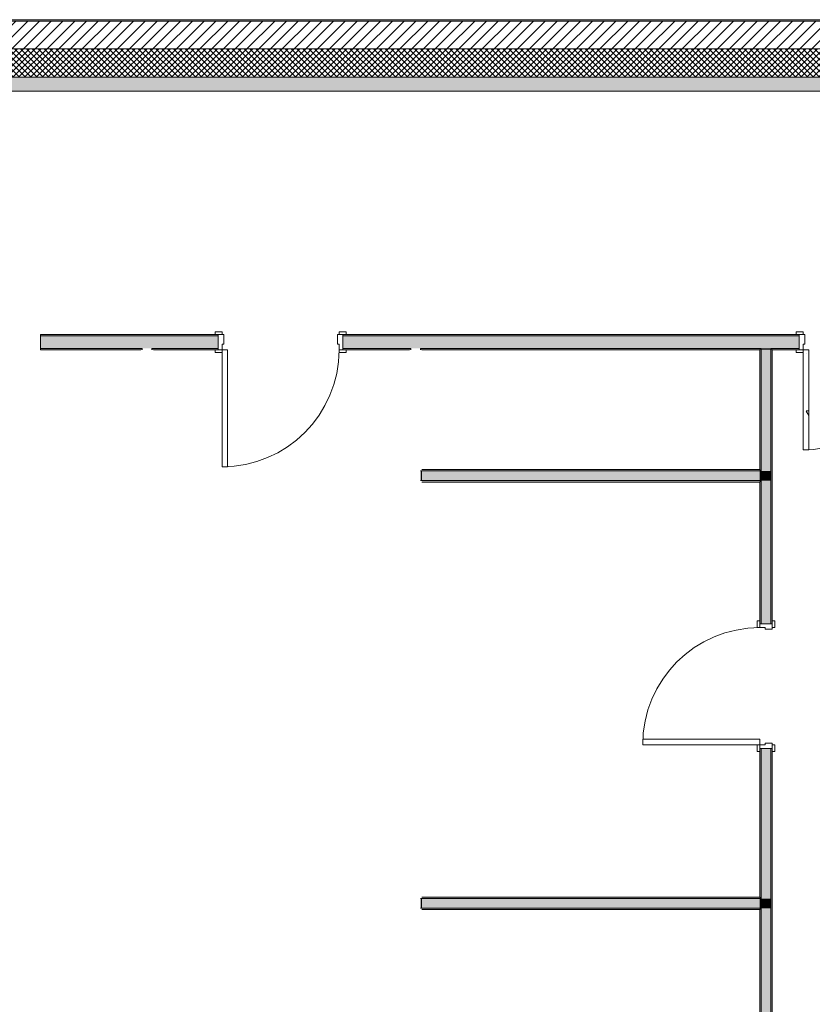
# Model space of a CAD drawing. Header units: millimetres. Extents: x -28277 to 305935, y -19284 to 4746.
# Tile 150 of 256: x 149031 to 154748, y -2719 to 4378. Entities that reach past the tile are written whole.
import ezdxf

# ---------------------------------------------------------------- set-up
doc = ezdxf.new("R2010")
doc.units = ezdxf.units.MM
doc.header["$MEASUREMENT"] = 0
doc.layers.add('12_FAÇ_Façana', color=7, linetype='Continuous')
doc.layers.add('Puertas Archicad', color=7, linetype='Continuous')
for name, color, linetype, lineweight, true_color in [('12_FAÇ_Façana_Pluma_Nº__102', 7, 'Continuous', 5, 0xcccccc), ('12_FAÇ_Façana_Pluma_Nº__174', 7, 'Continuous', 13, 0xe4ad2c), ('12_FAÇ_Façana_Pluma_Nº__176', 7, 'Continuous', 15, 0x93a0c6), ('Puertas Archicad_Pluma_Nº__3', 7, 'Continuous', 5, 0xa4a4a4)]:
    doc.layers.add(name, color=color, linetype=linetype, lineweight=lineweight, true_color=true_color)
for name, color, linetype, lineweight in [('12_FAÇ_Façana_Pluma_Nº__2', 8, 'Continuous', 5), ('12_FAÇ_Façana_Pluma_Nº__7', 7, 'Continuous', 5), ('Puertas Archicad_Pluma_Nº__1', 7, 'Continuous', 5), ('Puertas Archicad_Pluma_Nº__7', 7, 'Continuous', 5)]:
    doc.layers.add(name, color=color, linetype=linetype, lineweight=lineweight)
pattern_1 = [(0, (0, 0), (0, 1558.8), [97.5, -802.5]), (0, (450, 779.4), (0, 1558.8), [97.5, -802.5]), (60, (0, 0), (-1350, 779.4), [97.5, -802.5]), (60, (900, 0), (-1350, 779.4), [97.5, -802.5]), (120, (97.5, 0), (1350, 779.4), [97.5, -802.5]), (120, (997.5, 0), (1350, 779.4), [97.5, -802.5]), (0, (0, 150), (0, 300), [0, -300, 0, -450]), (45, (150, 150), (-212.13, 212.13), [0, -225, 0, -375])]

# ---------------------------------------------------------------- blocks, each defined once
blk = doc.blocks.new('Muro_37_7', base_point=(196314.3, 4378.5))
at = {"layer": '12_FAÇ_Façana_Pluma_Nº__102', "linetype": 'Continuous', "lineweight": 0, "true_color": 0xe5e5e5}
blk.add_hatch(color=254, dxfattribs=at).paths.add_polyline_path([(156221.9, 3963.5), (143464, 3963.5), (143464, 3863.5), (156221.9, 3863.5)])
at = {"layer": '12_FAÇ_Façana_Pluma_Nº__174', "linetype": 'Continuous', "lineweight": 13, "true_color": 0xe4ad2c}
h = blk.add_hatch(dxfattribs=at)
h.set_pattern_fill('SATE_Aislamiento_0007', color=42, style=0, pattern_type=2)
h.set_pattern_definition([(45, (184431.643, 0), (-21.213203, 21.213203), []), (135, (184431.643, 0), (21.213203, 21.213203), [])])
h.paths.add_polyline_path([(143464, 3963.5), (156221.9, 3963.5), (156221.9, 4168.5), (143464, 4168.5)])
at = {"layer": '12_FAÇ_Façana_Pluma_Nº__176', "linetype": 'Continuous', "lineweight": 0, "true_color": 0x495063}
blk.add_hatch(color=251, dxfattribs=at).paths.add_polyline_path([(143464, 4378.5), (143464, 4368.5), (157236.2, 4368.5), (157236.2, 4378.5)])
at = {"layer": '12_FAÇ_Façana_Pluma_Nº__2', "linetype": 'Continuous', "lineweight": 5}
h = blk.add_hatch(dxfattribs=at)
h.set_pattern_fill('Ceramic_0007', color=8, style=0, pattern_type=2)
h.set_pattern_definition([(45, (184431.643, 0), (-42.42641, 42.42641), [])])
h.paths.add_polyline_path([(143464, 4168.5), (156221.9, 4168.5), (156221.9, 4268), (156621.9, 4268), (156621.9, 4168.5), (157236.2, 4168.5), (157236.2, 4368.5), (143464, 4368.5)])
at = {"layer": '12_FAÇ_Façana_Pluma_Nº__7', "color": 7, "linetype": 'Continuous', "lineweight": 5}
for p, q in [((157236.2, 4368.5), (143464, 4368.5)), ((156221.9, 4168.5), (143464, 4168.5)), ((143464, 3963.5), (156221.9, 3963.5))]:
    blk.add_line(p, q, dxfattribs=at)
at = {"layer": '12_FAÇ_Façana_Pluma_Nº__7', "color": 7, "linetype": 'Continuous', "lineweight": 5, "flags": 128}
for points in [[(157236.2, 4378.5), (143464, 4378.5)], [(143464, 3863.5), (156221.9, 3863.5)]]:
    blk.add_lwpolyline(points, dxfattribs=at)
blk = doc.blocks.new('Puerta 27_7')
at = {"layer": 'Puertas Archicad_Pluma_Nº__1', "color": 7, "linetype": 'Continuous', "lineweight": 5}
for p, q in [((382, 0), (382, 844)), ((382, 844), (422, 844)), ((422, 844), (422, 0)), ((-422, 19), (-472, 19)), ((-472, 19), (-472, 0)), ((-472, 0), (-422, 0)), ((-422, 0), (-450, 0)), ((-450, 0), (-450, -90)), ((-422, 0), (-422, 19)), ((-422, -40), (-422, 0)), ((422, 0), (382, 0)), ((472, 19), (422, 19)), ((422, 19), (422, 0)), ((422, 0), (472, 0)), ((450, 0), (422, 0)), ((422, 0), (422, -40)), ((450, -90), (450, 0)), ((472, 0), (472, 19)), ((-410, -40), (-422, -40)), ((-410, -90), (-410, -40)), ((422, -40), (410, -40)), ((410, -40), (410, -90)), ((-422, -90), (-472, -90)), ((-472, -90), (-472, -109)), ((-472, -109), (-422, -109)), ((-450, -90), (-410, -90)), ((-422, -109), (-422, -90)), ((410, -90), (450, -90)), ((472, -90), (422, -90)), ((422, -90), (422, -109)), ((422, -109), (472, -109)), ((472, -109), (472, -90))]:
    blk.add_line(p, q, dxfattribs=at)
at = {"layer": 'Puertas Archicad_Pluma_Nº__3', "color": 253, "linetype": 'Continuous', "lineweight": 5, "true_color": 0xa4a4a4}
blk.add_arc((422, 0), 844, 90, 180, dxfattribs=at)
at = {"layer": 'Puertas Archicad_Pluma_Nº__7', "color": 7, "linetype": 'Continuous', "lineweight": 5}
for p, q in [((-450, 0), (-472, 0)), ((-450, 0), (-472, 0)), ((-450, -10), (-450, 0)), ((-450, -10), (-450, 0)), ((450, -10), (450, 0)), ((450, -10), (450, 0)), ((450, 0), (472, 0)), ((450, 0), (472, 0)), ((-450, -80), (-450, -10)), ((-450, -80), (-450, -10)), ((450, -80), (450, -10)), ((450, -80), (450, -10)), ((-450, -90), (-472, -90)), ((-450, -90), (-472, -90)), ((-450, -90), (-450, -80)), ((-450, -90), (-450, -80)), ((450, -90), (450, -80)), ((450, -90), (450, -80)), ((450, -90), (472, -90)), ((450, -90), (472, -90))]:
    blk.add_line(p, q, dxfattribs=at)
blk = doc.blocks.new('Muro_96_7', base_point=(154459, -10020.4))
at = {"layer": '12_FAÇ_Façana_Pluma_Nº__102', "linetype": 'Continuous', "lineweight": 0, "true_color": 0xe5e5e5}
for points in [[(154379, 1999.6), (154449, 1999.6), (154449, 2009.6), (154379, 2009.6)], [(154449, 1126), (154449, 1999.6), (154379, 1999.6), (154379, 1126)], [(154379, 1126), (154379, 1056), (154449, 1056), (154449, 1126)], [(154449, 1056), (154379, 1056), (154379, 24.6), (154449, 24.6)], [(154379, -875.4), (154379, -1956.2), (154449, -1956.2), (154449, -875.4)], [(154379, -1956.2), (154379, -2026.2), (154449, -2026.2), (154449, -1956.2)], [(154379, -2026.2), (154379, -2879.7), (154449, -2879.7), (154449, -2026.2)]]:
    blk.add_hatch(color=254, dxfattribs=at).paths.add_polyline_path(points)
at = {"layer": '12_FAÇ_Façana_Pluma_Nº__176', "linetype": 'Continuous', "lineweight": 0, "true_color": 0x495063}
for points in [[(154379, 1136), (154379, 1999.6), (154369, 1999.6), (154369, 1136)], [(154449, 1999.6), (154449, 24.6), (154459, 24.6), (154459, 1999.6)], [(154369, 1136), (154369, 1126), (154379, 1126), (154379, 1136)], [(154369, 1056), (154369, 1046), (154379, 1046), (154379, 1056)], [(154369, 1046), (154369, 24.6), (154379, 24.6), (154379, 1046)], [(154369, -1946.2), (154379, -1946.2), (154379, -875.4), (154369, -875.4)], [(154459, -875.4), (154449, -875.4), (154449, -4931.2), (154459, -4931.2)], [(154369, -1946.2), (154369, -1956.2), (154379, -1956.2), (154379, -1946.2)], [(154369, -2026.2), (154369, -2036.2), (154379, -2036.2), (154379, -2026.2)], [(154369, -2036.2), (154369, -2869.7), (154379, -2869.7), (154379, -2036.2)]]:
    blk.add_hatch(color=251, dxfattribs=at).paths.add_polyline_path(points)
at = {"layer": '12_FAÇ_Façana_Pluma_Nº__7', "color": 7, "linetype": 'Continuous', "lineweight": 5}
for p, q in [((154379, 2009.6), (154379, 1999.6)), ((154379, 1999.6), (154379, 1126)), ((154449, 1999.6), (154449, 2009.6)), ((154449, 1126), (154449, 1999.6)), ((154379, 1126), (154369, 1126)), ((154449, 1056), (154449, 1126)), ((154369, 1056), (154379, 1056)), ((154379, 1056), (154379, 24.6)), ((154449, 24.6), (154449, 1056)), ((154369, 24.6), (154369, 46.6)), ((154379, 24.6), (154369, 24.6)), ((154449, 24.6), (154379, 24.6)), ((154459, 24.6), (154449, 24.6)), ((154459, 24.6), (154459, 46.6)), ((154369, -875.4), (154369, -897.4)), ((154379, -875.4), (154369, -875.4)), ((154379, -875.4), (154379, -1956.2)), ((154449, -875.4), (154379, -875.4)), ((154449, -1956.2), (154449, -875.4)), ((154459, -875.4), (154449, -875.4)), ((154459, -875.4), (154459, -897.4)), ((154379, -1956.2), (154369, -1956.2)), ((154449, -2026.2), (154449, -1956.2)), ((154369, -2026.2), (154379, -2026.2)), ((154379, -2026.2), (154379, -2879.7)), ((154449, -2879.7), (154449, -2026.2))]:
    blk.add_line(p, q, dxfattribs=at)
at = {"layer": '12_FAÇ_Façana_Pluma_Nº__7', "color": 7, "linetype": 'Continuous', "lineweight": 5, "flags": 128}
for points in [[(154369, 1999.6), (154369, 1136)], [(154459, 24.6), (154459, 1999.6)], [(154369, 1046), (154369, 24.6)], [(154369, -875.4), (154369, -1946.2)], [(154459, -4931.2), (154459, -875.4)], [(154369, -2036.2), (154369, -2869.7)]]:
    blk.add_lwpolyline(points, dxfattribs=at)
at = {"layer": 'Puertas Archicad', "color": 253, "linetype": 'Continuous', "lineweight": 5, "true_color": 0xa4a4a6, "xscale": -1, "zscale": 1000, "rotation": 89.99999999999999}
blk.add_blockref('Puerta 27_7', (154369, -425.4), dxfattribs=at)
blk = doc.blocks.new('Muro_105_7', base_point=(154459, -1946.2))
at = {"layer": '12_FAÇ_Façana_Pluma_Nº__102', "linetype": 'Continuous', "lineweight": 0, "true_color": 0xe5e5e5}
for points in [[(151923, -1956.2), (151923, -2026.2), (151933, -2026.2), (151933, -1956.2)], [(154369, -1956.2), (151933, -1956.2), (151933, -2026.2), (154369, -2026.2)], [(154369, -1956.2), (154369, -2026.2), (154379, -2026.2), (154379, -1956.2)]]:
    blk.add_hatch(color=254, dxfattribs=at).paths.add_polyline_path(points)
at = {"layer": '12_FAÇ_Façana_Pluma_Nº__176', "linetype": 'Continuous', "lineweight": 0, "true_color": 0x495063}
for points in [[(154369, -1946.2), (151933, -1946.2), (151933, -1956.2), (154369, -1956.2)], [(151933, -2036.2), (154369, -2036.2), (154369, -2026.2), (151933, -2026.2)]]:
    blk.add_hatch(color=251, dxfattribs=at).paths.add_polyline_path(points)
at = {"layer": '12_FAÇ_Façana_Pluma_Nº__7', "color": 7, "linetype": 'Continuous', "lineweight": 5}
for p, q in [((151933, -1956.2), (151923, -1956.2)), ((154369, -1956.2), (151933, -1956.2)), ((154379, -1956.2), (154369, -1956.2)), ((151923, -2026.2), (151933, -2026.2)), ((151933, -2026.2), (154369, -2026.2)), ((154369, -2026.2), (154379, -2026.2))]:
    blk.add_line(p, q, dxfattribs=at)
at = {"layer": '12_FAÇ_Façana_Pluma_Nº__7', "color": 7, "linetype": 'Continuous', "lineweight": 5, "flags": 128}
for points in [[(154369, -1946.2), (151933, -1946.2)], [(151933, -2036.2), (154369, -2036.2)]]:
    blk.add_lwpolyline(points, dxfattribs=at)
blk = doc.blocks.new('Muro_106_7', base_point=(154459, 1136))
at = {"layer": '12_FAÇ_Façana_Pluma_Nº__102', "linetype": 'Continuous', "lineweight": 0, "true_color": 0xe5e5e5}
for points in [[(151923, 1126), (151923, 1056), (151933, 1056), (151933, 1126)], [(154369, 1126), (151933, 1126), (151933, 1056), (154369, 1056)], [(154369, 1126), (154369, 1056), (154379, 1056), (154379, 1126)]]:
    blk.add_hatch(color=254, dxfattribs=at).paths.add_polyline_path(points)
at = {"layer": '12_FAÇ_Façana_Pluma_Nº__176', "linetype": 'Continuous', "lineweight": 0, "true_color": 0x495063}
for points in [[(154369, 1136), (151933, 1136), (151933, 1126), (154369, 1126)], [(151933, 1046), (154369, 1046), (154369, 1056), (151933, 1056)]]:
    blk.add_hatch(color=251, dxfattribs=at).paths.add_polyline_path(points)
at = {"layer": '12_FAÇ_Façana_Pluma_Nº__7', "color": 7, "linetype": 'Continuous', "lineweight": 5}
for p, q in [((151933, 1126), (151923, 1126)), ((154369, 1126), (151933, 1126)), ((154379, 1126), (154369, 1126)), ((151923, 1056), (151933, 1056)), ((151933, 1056), (154369, 1056)), ((154369, 1056), (154379, 1056))]:
    blk.add_line(p, q, dxfattribs=at)
at = {"layer": '12_FAÇ_Façana_Pluma_Nº__7', "color": 7, "linetype": 'Continuous', "lineweight": 5, "flags": 128}
for points in [[(154369, 1136), (151933, 1136)], [(151933, 1046), (154369, 1046)]]:
    blk.add_lwpolyline(points, dxfattribs=at)
blk = doc.blocks.new('Puerta 27_12')
at = {"layer": 'Puertas Archicad_Pluma_Nº__1', "color": 7, "linetype": 'Continuous', "lineweight": 5}
for p, q in [((382, 0), (382, 844)), ((382, 844), (422, 844)), ((422, 844), (422, 0)), ((-472, 0), (-472, 19)), ((-472, 19), (-422, 19)), ((-422, 0), (-472, 0)), ((-422, 0), (-450, 0)), ((-450, 0), (-450, -110)), ((-422, 19), (-422, 0)), ((-422, -40), (-422, 0)), ((422, 0), (382, 0)), ((422, 19), (472, 19)), ((422, 0), (422, 19)), ((472, 0), (422, 0)), ((450, 0), (422, 0)), ((422, 0), (422, -40)), ((450, -110), (450, 0)), ((472, 19), (472, 0)), ((-410, -40), (-422, -40)), ((-410, -110), (-410, -40)), ((422, -40), (410, -40)), ((410, -40), (410, -110)), ((-472, -129), (-472, -110)), ((-472, -110), (-422, -110)), ((-422, -129), (-472, -129)), ((-450, -110), (-410, -110)), ((-422, -110), (-422, -129)), ((410, -110), (450, -110)), ((422, -110), (472, -110)), ((422, -129), (422, -110)), ((472, -129), (422, -129)), ((472, -110), (472, -129))]:
    blk.add_line(p, q, dxfattribs=at)
at = {"layer": 'Puertas Archicad_Pluma_Nº__3', "color": 253, "linetype": 'Continuous', "lineweight": 5, "true_color": 0xa4a4a4}
blk.add_arc((422, 0), 844, 90, 180, dxfattribs=at)
at = {"layer": 'Puertas Archicad_Pluma_Nº__7', "color": 7, "linetype": 'Continuous', "lineweight": 5}
for p, q in [((-450, 0), (-472, 0)), ((-450, 0), (-472, 0)), ((-450, 0), (-450, -10)), ((-450, 0), (-450, -10)), ((450, 0), (450, -10)), ((450, 0), (450, -10)), ((450, 0), (472, 0)), ((450, 0), (472, 0)), ((-450, -10), (-450, -100)), ((-450, -10), (-450, -100)), ((450, -10), (450, -100)), ((450, -10), (450, -100)), ((-450, -110), (-472, -110)), ((-450, -110), (-472, -110)), ((-450, -100), (-450, -110)), ((-450, -100), (-450, -110)), ((450, -100), (450, -110)), ((450, -100), (450, -110)), ((450, -110), (472, -110)), ((450, -110), (472, -110))]:
    blk.add_line(p, q, dxfattribs=at)
blk = doc.blocks.new('Puerta Doble 27_4')
at = {"layer": 'Puertas Archicad', "linetype": 'Continuous', "lineweight": 0, "true_color": 0xffffff}
h = blk.add_hatch(dxfattribs=at)
h.set_pattern_fill('Hormigón_en_Masa_0007', style=0, pattern_type=2)
h.set_pattern_definition(pattern_1)
h.paths.add_polyline_path([(-722, 722), (-722, 0), (-682, 0), (-682, 722)])
h = blk.add_hatch(dxfattribs=at)
h.set_pattern_fill('Hormigón_en_Masa_0007', style=0, pattern_type=2)
h.set_pattern_definition(pattern_1)
h.paths.add_polyline_path([(722, 722), (682, 722), (682, 0), (722, 0)])
h = blk.add_hatch(dxfattribs=at)
h.set_pattern_fill('Hormigón_en_Masa_0007', style=0, pattern_type=2)
h.set_pattern_definition(pattern_1)
h.paths.add_polyline_path([(-722, 0), (-722, 19), (-772, 19), (-772, 0)])
h = blk.add_hatch(dxfattribs=at)
h.set_pattern_fill('Hormigón_en_Masa_0007', style=0, pattern_type=2)
h.set_pattern_definition(pattern_1)
h.paths.add_polyline_path([(722, 19), (722, 0), (772, 0), (772, 19)])
h = blk.add_hatch(dxfattribs=at)
h.set_pattern_fill('Hormigón_en_Masa_0007', style=0, pattern_type=2)
h.set_pattern_definition(pattern_1)
h.paths.add_polyline_path([(-722, -129), (-722, -110), (-772, -110), (-772, -129)])
h = blk.add_hatch(dxfattribs=at)
h.set_pattern_fill('Hormigón_en_Masa_0007', style=0, pattern_type=2)
h.set_pattern_definition(pattern_1)
h.paths.add_polyline_path([(722, -110), (722, -129), (772, -129), (772, -110)])
at = {"layer": 'Puertas Archicad_Pluma_Nº__1', "color": 7, "linetype": 'Continuous', "lineweight": 5}
for p, q in [((-722, 722), (-722, 0)), ((-682, 722), (-722, 722)), ((-682, 0), (-682, 722)), ((682, 0), (682, 722)), ((682, 722), (722, 722)), ((722, 722), (722, 0)), ((-722, 0), (-750, 0)), ((-750, 0), (-750, -110)), ((-722, -40), (-722, 0)), ((-722, 0), (-682, 0)), ((722, 0), (682, 0)), ((750, 0), (722, 0)), ((722, 0), (722, -40)), ((750, -110), (750, 0)), ((-710, -40), (-722, -40)), ((-710, -110), (-710, -40)), ((722, -40), (710, -40)), ((710, -40), (710, -110)), ((-750, -110), (-710, -110)), ((710, -110), (750, -110))]:
    blk.add_line(p, q, dxfattribs=at)
at = {"layer": 'Puertas Archicad_Pluma_Nº__3', "color": 253, "linetype": 'Continuous', "lineweight": 5, "true_color": 0xa4a4a4}
for p, q in [((-772, 0), (-772, 19)), ((-772, 19), (-722, 19)), ((-722, 0), (-772, 0)), ((-722, 19), (-722, 0)), ((722, 19), (772, 19)), ((722, 0), (722, 19)), ((772, 0), (722, 0)), ((772, 19), (772, 0)), ((-772, -129), (-772, -110)), ((-772, -110), (-722, -110)), ((-722, -129), (-772, -129)), ((-722, -110), (-722, -129)), ((722, -110), (772, -110)), ((722, -129), (722, -110)), ((772, -129), (722, -129)), ((772, -110), (772, -129))]:
    blk.add_line(p, q, dxfattribs=at)
for centre, start, end in [((-722, 0), 0, 90), ((722, 0), 90, 180)]:
    blk.add_arc(centre, 722, start, end, dxfattribs=at)
at = {"layer": 'Puertas Archicad_Pluma_Nº__7', "color": 7, "linetype": 'Continuous', "lineweight": 5}
for p, q in [((-750, 0), (-772, 0)), ((-750, 0), (-772, 0)), ((-750, 0), (-750, -10)), ((-750, 0), (-750, -10)), ((750, 0), (750, -10)), ((750, 0), (750, -10)), ((750, 0), (772, 0)), ((750, 0), (772, 0)), ((-750, -10), (-750, -100)), ((-750, -10), (-750, -100)), ((750, -10), (750, -100)), ((750, -10), (750, -100)), ((-750, -110), (-772, -110)), ((-750, -110), (-772, -110)), ((-750, -100), (-750, -110)), ((-750, -100), (-750, -110)), ((750, -100), (750, -110)), ((750, -100), (750, -110)), ((750, -110), (772, -110)), ((750, -110), (772, -110))]:
    blk.add_line(p, q, dxfattribs=at)
blk = doc.blocks.new('Muro_116_7', base_point=(161403.2, 1999.6))
at = {"layer": '12_FAÇ_Façana_Pluma_Nº__102', "linetype": 'Continuous', "lineweight": 0, "true_color": 0xe5e5e5}
for points in [[(149915.5, 2099.6), (149181.1, 2099.6), (149181.1, 2009.6), (149915.5, 2009.6)], [(149915.5, 2009.6), (149985.5, 2009.6), (149985.5, 2099.6), (149915.5, 2099.6)], [(149985.5, 2009.6), (150463.1, 2009.6), (150463.1, 2099.6), (149985.5, 2099.6)], [(151363.1, 2009.6), (151853, 2009.6), (151853, 2099.6), (151363.1, 2099.6)], [(151853, 2009.6), (151923, 2009.6), (151923, 2099.6), (151853, 2099.6)], [(151923, 2009.6), (154379, 2009.6), (154379, 2099.6), (151923, 2099.6)], [(154379, 2009.6), (154449, 2009.6), (154449, 2099.6), (154379, 2099.6)], [(154449, 2009.6), (154654.2, 2009.6), (154654.2, 2099.6), (154449, 2099.6)]]:
    blk.add_hatch(color=254, dxfattribs=at).paths.add_polyline_path(points)
at = {"layer": '12_FAÇ_Façana_Pluma_Nº__176', "linetype": 'Continuous', "lineweight": 0, "true_color": 0x495063}
for points in [[(149181.1, 2099.6), (150463.1, 2099.6), (150463.1, 2109.6), (149181.1, 2109.6)], [(151363.1, 2099.6), (154654.2, 2099.6), (154654.2, 2109.6), (151363.1, 2109.6)], [(149905.5, 2009.6), (149181.1, 2009.6), (149181.1, 1999.6), (149905.5, 1999.6)], [(149905.5, 1999.6), (149915.5, 1999.6), (149915.5, 2009.6), (149905.5, 2009.6)], [(149985.5, 1999.6), (149995.5, 1999.6), (149995.5, 2009.6), (149985.5, 2009.6)], [(150463.1, 2009.6), (149995.5, 2009.6), (149995.5, 1999.6), (150463.1, 1999.6)], [(151843, 2009.6), (151363.1, 2009.6), (151363.1, 1999.6), (151843, 1999.6)], [(151843, 1999.6), (151853, 1999.6), (151853, 2009.6), (151843, 2009.6)], [(151923, 1999.6), (151933, 1999.6), (151933, 2009.6), (151923, 2009.6)], [(151933, 1999.6), (154369, 1999.6), (154369, 2009.6), (151933, 2009.6)], [(154369, 1999.6), (154379, 1999.6), (154379, 2009.6), (154369, 2009.6)], [(154449, 1999.6), (154459, 1999.6), (154459, 2009.6), (154449, 2009.6)], [(154654.2, 2009.6), (154459, 2009.6), (154459, 1999.6), (154654.2, 1999.6)]]:
    blk.add_hatch(color=251, dxfattribs=at).paths.add_polyline_path(points)
at = {"layer": '12_FAÇ_Façana_Pluma_Nº__7', "color": 7, "linetype": 'Continuous', "lineweight": 5}
for p, q in [((149915.5, 2099.6), (149181.1, 2099.6)), ((149985.5, 2099.6), (149915.5, 2099.6)), ((150463.1, 2099.6), (149985.5, 2099.6)), ((150463.1, 2109.6), (150441.1, 2109.6)), ((150463.1, 2099.6), (150463.1, 2109.6)), ((150463.1, 2009.6), (150463.1, 2099.6)), ((151363.1, 2109.6), (151385.1, 2109.6)), ((151363.1, 2099.6), (151363.1, 2109.6)), ((151853, 2099.6), (151363.1, 2099.6)), ((151363.1, 2009.6), (151363.1, 2099.6)), ((151923, 2099.6), (151853, 2099.6)), ((154379, 2099.6), (151923, 2099.6)), ((154449, 2099.6), (154379, 2099.6)), ((154654.2, 2099.6), (154449, 2099.6)), ((154654.2, 2109.6), (154632.2, 2109.6)), ((154654.2, 2099.6), (154654.2, 2109.6)), ((154654.2, 2009.6), (154654.2, 2099.6)), ((149181.1, 2009.6), (149915.5, 2009.6)), ((149915.5, 2009.6), (149915.5, 1999.6)), ((149985.5, 1999.6), (149985.5, 2009.6)), ((149985.5, 2009.6), (150463.1, 2009.6)), ((150463.1, 1999.6), (150441.1, 1999.6)), ((150463.1, 1999.6), (150463.1, 2009.6)), ((151363.1, 2009.6), (151853, 2009.6)), ((151363.1, 1999.6), (151363.1, 2009.6)), ((151363.1, 1999.6), (151385.1, 1999.6)), ((151853, 2009.6), (151853, 1999.6)), ((151923, 1999.6), (151923, 2009.6)), ((151923, 2009.6), (154379, 2009.6)), ((154379, 2009.6), (154379, 1999.6)), ((154449, 1999.6), (154449, 2009.6)), ((154449, 2009.6), (154654.2, 2009.6)), ((154654.2, 1999.6), (154632.2, 1999.6)), ((154654.2, 1999.6), (154654.2, 2009.6))]:
    blk.add_line(p, q, dxfattribs=at)
at = {"layer": '12_FAÇ_Façana_Pluma_Nº__7', "color": 7, "linetype": 'Continuous', "lineweight": 5, "flags": 128}
for points in [[(150463.1, 2109.6), (149181.1, 2109.6)], [(149181.1, 2109.6), (149181.1, 2099.6)], [(149181.1, 2099.6), (149181.1, 2009.6)], [(154654.2, 2109.6), (151363.1, 2109.6)], [(149181.1, 2009.6), (149181.1, 1999.6)], [(149181.1, 1999.6), (149905.5, 1999.6)], [(149995.5, 1999.6), (150463.1, 1999.6)], [(151363.1, 1999.6), (151843, 1999.6)], [(151933, 1999.6), (154369, 1999.6)], [(154459, 1999.6), (154654.2, 1999.6)]]:
    blk.add_lwpolyline(points, dxfattribs=at)
at = {"layer": 'Puertas Archicad', "color": 253, "linetype": 'Continuous', "lineweight": 5, "true_color": 0xa4a4a6, "zscale": 1000, "rotation": 180}
for name, p in [('Puerta 27_12', (150913.1, 1999.6)), ('Puerta Doble 27_4', (155404.2, 1999.6))]:
    blk.add_blockref(name, p, dxfattribs=at)

msp = doc.modelspace()

# ---------------------------------------------------------------- block references
at = {"layer": '12_FAÇ_Façana', "color": 7, "lineweight": 20}
for name, p in [('Muro_37_7', (196314.284, 4378.454)), ('Muro_116_7', (161403.225, 1999.555)), ('Muro_96_7', (154458.967, -10020.408)), ('Muro_106_7', (154458.967, 1136.039)), ('Muro_105_7', (154458.967, -1946.183))]:
    msp.add_blockref(name, p, dxfattribs=at)

doc.saveas('drawing.dxf')
